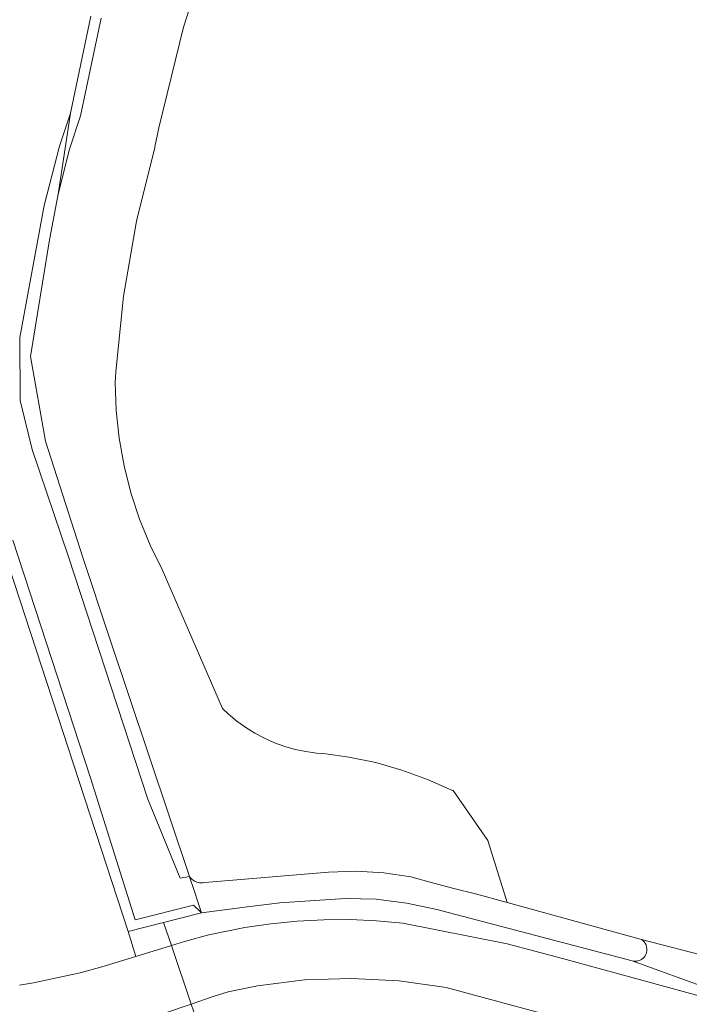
# Model space of a CAD drawing. Extents: x 140829 to 145054, y 448512 to 451778.
# Tile 101 of 152: x 143955 to 144020, y 450576 to 450671. Entities that reach past the tile are written whole.
import ezdxf

# ---------------------------------------------------------------- set-up
doc = ezdxf.new("R2010")
doc.units = 0
doc.header["$MEASUREMENT"] = 0
for name, color, linetype in [('geometrie2dBegroeidTerreindeel', 7, 'Continuous'), ('geometrie2dOndersteunendWaterdeel', 7, 'Continuous'), ('geometrie2dOndersteunendWegdeel', 7, 'Continuous'), ('geometrie2dWaterdeel', 7, 'Continuous'), ('geometrie2dWegdeel', 7, 'Continuous')]:
    doc.layers.add(name, color=color, linetype=linetype)

msp = doc.modelspace()

# ---------------------------------------------------------------- linework, layer by layer
at = {"layer": 'geometrie2dBegroeidTerreindeel', "linetype": 'Continuous', "lineweight": 0}
for p, q in [((143974.164, 450679.404), (143971.12, 450669.946)), ((143971.12, 450669.946), (143974.164, 450679.404)), ((143961.243, 450661.43), (143963.215, 450670.786)), ((143971.12, 450669.946), (143968.742, 450660.301)), ((143968.742, 450660.301), (143971.12, 450669.946)), ((143960.202, 450658.257), (143961.243, 450661.43)), ((143968.742, 450660.301), (143968.373, 450658.482)), ((143968.373, 450658.482), (143968.742, 450660.301)), ((143968.354, 450658.412), (143966.609, 450651.334)), ((143966.609, 450651.334), (143968.354, 450658.412)), ((143968.373, 450658.482), (143968.354, 450658.412)), ((143968.354, 450658.412), (143968.373, 450658.482)), ((143959.088, 450653.93), (143960.202, 450658.257)), ((143958.28, 450649.548), (143959.088, 450653.93)), ((143966.609, 450651.334), (143965.364, 450644.154)), ((143965.364, 450644.154), (143966.609, 450651.334)), ((143956.449, 450638.394), (143958.28, 450649.548)), ((143965.364, 450644.154), (143964.621, 450636.902)), ((143964.621, 450636.902), (143965.364, 450644.154)), ((143957.895, 450630.277), (143956.449, 450638.394)), ((143964.621, 450636.902), (143964.557, 450635.875)), ((143964.557, 450635.875), (143964.621, 450636.902)), ((143964.557, 450635.875), (143964.657, 450633.205)), ((143964.657, 450633.205), (143964.557, 450635.875)), ((143964.657, 450633.205), (143964.945, 450630.546)), ((143964.945, 450630.546), (143964.657, 450633.205)), ((143961.457, 450619.121), (143957.895, 450630.277)), ((143964.945, 450630.546), (143965.416, 450627.915)), ((143965.416, 450627.915), (143964.945, 450630.546)), ((143965.416, 450627.915), (143966.07, 450625.322)), ((143966.07, 450625.322), (143965.416, 450627.915)), ((143966.07, 450625.322), (143966.902, 450622.781)), ((143966.902, 450622.781), (143966.07, 450625.322)), ((143966.902, 450622.781), (143967.911, 450620.305)), ((143967.911, 450620.305), (143966.902, 450622.781)), ((143967.911, 450620.305), (143969.054, 450617.972)), ((143969.054, 450617.972), (143967.911, 450620.305)), ((143963.995, 450611.534), (143961.457, 450619.121)), ((143969.054, 450617.972), (143974.858, 450604.653)), ((143974.858, 450604.653), (143969.054, 450617.972)), ((143971.684, 450588.554), (143963.995, 450611.534)), ((143974.858, 450604.653), (143975.433, 450604.11)), ((143975.433, 450604.11), (143974.858, 450604.653)), ((143975.433, 450604.11), (143976.232, 450603.443)), ((143976.232, 450603.443), (143975.433, 450604.11)), ((143976.232, 450603.443), (143977.075, 450602.834)), ((143977.075, 450602.834), (143976.232, 450603.443)), ((143977.075, 450602.834), (143977.958, 450602.286)), ((143977.958, 450602.286), (143977.075, 450602.834)), ((143977.958, 450602.286), (143978.877, 450601.8)), ((143978.877, 450601.8), (143977.958, 450602.286)), ((143978.877, 450601.8), (143979.829, 450601.38)), ((143979.829, 450601.38), (143978.877, 450601.8)), ((143979.829, 450601.38), (143980.806, 450601.027)), ((143980.806, 450601.027), (143979.829, 450601.38)), ((143980.806, 450601.027), (143981.807, 450600.743)), ((143981.807, 450600.743), (143980.806, 450601.027)), ((143981.807, 450600.743), (143982.825, 450600.53)), ((143982.825, 450600.53), (143981.807, 450600.743)), ((143982.825, 450600.53), (143983.854, 450600.388)), ((143983.854, 450600.388), (143982.825, 450600.53)), ((143983.854, 450600.388), (143984.748, 450600.323)), ((143984.748, 450600.323), (143983.854, 450600.388)), ((143984.748, 450600.323), (143986.964, 450600.006)), ((143986.964, 450600.006), (143984.748, 450600.323)), ((143986.964, 450600.006), (143989.525, 450599.469)), ((143989.525, 450599.469), (143986.964, 450600.006)), ((143989.525, 450599.469), (143992.042, 450598.755)), ((143992.042, 450598.755), (143989.525, 450599.469)), ((143992.042, 450598.755), (143994.504, 450597.867)), ((143994.504, 450597.867), (143992.042, 450598.755)), ((143994.504, 450597.867), (143996.897, 450596.809)), ((143996.897, 450596.809), (143994.504, 450597.867)), ((143996.897, 450596.809), (143996.941, 450596.788)), ((143996.941, 450596.788), (143996.897, 450596.809)), ((143996.941, 450596.788), (144000.268, 450592.009)), ((144000.268, 450592.009), (143996.941, 450596.788)), ((144000.268, 450592.009), (144002.125, 450586.054)), ((144002.125, 450586.054), (144000.268, 450592.009)), ((143971.69, 450588.544), (143971.684, 450588.554)), ((143971.74, 450588.454), (143971.69, 450588.544)), ((143985.008, 450588.98), (143973.141, 450587.978)), ((143987.647, 450589.067), (143985.008, 450588.98)), ((143990.298, 450588.914), (143987.647, 450589.067)), ((143992.908, 450588.521), (143990.298, 450588.914)), ((143994.96, 450587.947), (143992.908, 450588.521)), ((143971.85, 450588.354), (143971.74, 450588.454)), ((143971.951, 450588.275), (143971.85, 450588.354)), ((143972.051, 450588.195), (143971.951, 450588.275)), ((143972.161, 450588.125), (143972.051, 450588.195)), ((143972.271, 450588.075), (143972.161, 450588.125)), ((143972.391, 450588.026), (143972.271, 450588.075)), ((143972.511, 450587.996), (143972.391, 450588.026)), ((143972.631, 450587.966), (143972.511, 450587.996)), ((143972.761, 450587.957), (143972.631, 450587.966)), ((143972.951, 450587.957), (143972.761, 450587.957)), ((143973.141, 450587.978), (143972.951, 450587.957)), ((143997.011, 450587.403), (143994.96, 450587.947)), ((143999.082, 450586.888), (143997.011, 450587.403)), ((144002.125, 450586.054), (143999.082, 450586.888)), ((144015.003, 450582.522), (144002.125, 450586.054)), ((144022.488, 450580.602), (144015.003, 450582.522)), ((144015.123, 450582.432), (144015.003, 450582.522)), ((144015.003, 450582.522), (144022.488, 450580.602)), ((144015.224, 450582.332), (144015.123, 450582.432)), ((144015.344, 450582.173), (144015.224, 450582.332)), ((144015.435, 450582.003), (144015.344, 450582.173)), ((144015.485, 450581.813), (144015.435, 450582.003)), ((144015.258, 450580.843), (144015.347, 450580.963)), ((144015.347, 450580.963), (144015.407, 450581.093)), ((144015.407, 450581.093), (144015.467, 450581.233)), ((144015.467, 450581.233), (144015.506, 450581.423)), ((144015.516, 450581.613), (144015.485, 450581.813)), ((144015.506, 450581.423), (144015.516, 450581.613)), ((144014.109, 450580.48), (144014.259, 450580.46)), ((144021.736, 450577.72), (144014.109, 450580.48)), ((144014.109, 450580.48), (144014.109, 450580.48)), ((144014.259, 450580.46), (144014.399, 450580.44)), ((144014.399, 450580.44), (144014.549, 450580.461)), ((144014.549, 450580.461), (144014.739, 450580.501)), ((144014.739, 450580.501), (144014.869, 450580.552)), ((144014.869, 450580.552), (144014.998, 450580.622)), ((144014.998, 450580.622), (144015.158, 450580.742)), ((144015.158, 450580.742), (144015.258, 450580.843))]:
    msp.add_line(p, q, dxfattribs=at)
at = {"layer": 'geometrie2dOndersteunendWaterdeel', "linetype": 'Continuous', "lineweight": 0}
for p, q in [((143960.275, 450661.689), (143962.237, 450670.992)), ((143963.215, 450670.786), (143961.243, 450661.43)), ((143960.275, 450661.689), (143959.088, 450653.93)), ((143959.088, 450653.93), (143960.275, 450661.689)), ((143959.242, 450658.538), (143960.275, 450661.689)), ((143961.243, 450661.43), (143960.202, 450658.257)), ((143957.774, 450652.833), (143959.242, 450658.538)), ((143960.202, 450658.257), (143959.088, 450653.93)), ((143959.088, 450653.93), (143958.28, 450649.548)), ((143955.443, 450640.192), (143957.774, 450652.833)), ((143958.28, 450649.548), (143956.449, 450638.394)), ((143955.471, 450634.165), (143955.443, 450640.192)), ((143956.449, 450638.394), (143957.895, 450630.277)), ((143956.606, 450629.475), (143955.471, 450634.165)), ((143957.895, 450630.277), (143961.457, 450619.121)), ((143960.097, 450619.174), (143956.606, 450629.475)), ((143965.811, 450583.283), (143952.507, 450623.941)), ((143954.761, 450620.793), (143962.197, 450598.011)), ((143967.701, 450595.964), (143960.097, 450619.174)), ((143961.457, 450619.121), (143963.995, 450611.534)), ((143963.995, 450611.534), (143971.684, 450588.554)), ((143962.197, 450598.011), (143966.472, 450584.41)), ((143970.795, 450588.386), (143967.701, 450595.964)), ((143971.684, 450588.554), (143970.795, 450588.386)), ((143971.684, 450588.554), (143971.684, 450588.554)), ((143966.472, 450584.41), (143972.07, 450585.816)), ((143972.07, 450585.816), (143972.843, 450585.086)), ((143972.843, 450585.086), (143969.203, 450584.153)), ((143969.203, 450584.153), (143965.811, 450583.283))]:
    msp.add_line(p, q, dxfattribs=at)
at = {"layer": 'geometrie2dOndersteunendWegdeel', "linetype": 'Continuous', "lineweight": 0}
for p, q in [((143952.507, 450623.941), (143965.811, 450583.283)), ((143976.998, 450585.628), (143980.336, 450586.037)), ((143980.336, 450586.037), (143983.685, 450586.247)), ((143983.685, 450586.247), (143986.625, 450586.445)), ((143986.625, 450586.445), (143989.575, 450586.373)), ((143989.575, 450586.373), (143992.505, 450586.01)), ((143992.505, 450586.01), (143995.387, 450585.388)), ((143969.203, 450584.153), (143972.843, 450585.086)), ((143972.843, 450585.086), (143976.998, 450585.628)), ((143995.387, 450585.388), (144014.109, 450580.48)), ((143965.811, 450583.283), (143969.203, 450584.153)), ((143969.949, 450581.953), (143969.203, 450584.153)), ((143969.203, 450584.153), (143969.949, 450581.953)), ((143969.203, 450584.153), (143969.203, 450584.153)), ((143979.488, 450584.034), (143976.981, 450583.659)), ((143982.011, 450584.289), (143979.488, 450584.034)), ((143984.542, 450584.423), (143982.011, 450584.289)), ((143987.077, 450584.435), (143984.542, 450584.423)), ((143989.61, 450584.324), (143987.077, 450584.435)), ((143992.135, 450584.092), (143989.61, 450584.324)), ((144002.137, 450582.113), (143992.135, 450584.092)), ((143965.811, 450583.283), (143966.546, 450580.905)), ((143966.546, 450580.905), (143965.811, 450583.283)), ((143973.553, 450582.968), (143971.221, 450582.344)), ((143976.981, 450583.659), (143973.553, 450582.968)), ((143969.949, 450581.953), (143966.546, 450580.905)), ((143971.221, 450582.344), (143969.949, 450581.953)), ((144007.424, 450580.697), (144002.137, 450582.113)), ((143966.546, 450580.905), (143963.276, 450579.899)), ((144051.095, 450568.807), (144007.424, 450580.697)), ((144014.109, 450580.48), (144021.736, 450577.72)), ((144014.109, 450580.48), (144014.109, 450580.48)), ((143961.197, 450579.338), (143956.734, 450578.376)), ((143963.276, 450579.899), (143961.197, 450579.338)), ((143956.734, 450578.376), (143955.385, 450578.149)), ((143978.189, 450578.095), (143982.697, 450578.646)), ((143982.697, 450578.646), (143987.235, 450578.801)), ((143987.235, 450578.801), (143991.771, 450578.558)), ((143991.771, 450578.558), (143996.267, 450577.92)), ((143973.873, 450577.022), (143975.382, 450577.5)), ((143975.382, 450577.5), (143978.189, 450578.095)), ((143996.267, 450577.92), (144064.155, 450559.695)), ((143969.496, 450575.527), (143971.854, 450576.332)), ((143971.854, 450576.332), (143973.873, 450577.022)), ((143972.5, 450574.424), (143971.854, 450576.332)), ((143971.854, 450576.332), (143972.5, 450574.424))]:
    msp.add_line(p, q, dxfattribs=at)
at = {"layer": 'geometrie2dWaterdeel', "linetype": 'Continuous', "lineweight": 0}
for p, q in [((143960.275, 450661.689), (143962.237, 450670.992)), ((143959.242, 450658.538), (143960.275, 450661.689)), ((143957.774, 450652.833), (143959.242, 450658.538)), ((143955.443, 450640.192), (143957.774, 450652.833)), ((143955.471, 450634.165), (143955.443, 450640.192)), ((143956.606, 450629.475), (143955.471, 450634.165)), ((143960.097, 450619.174), (143956.606, 450629.475)), ((143954.761, 450620.793), (143962.197, 450598.011)), ((143967.701, 450595.964), (143960.097, 450619.174)), ((143962.197, 450598.011), (143966.472, 450584.41)), ((143970.795, 450588.386), (143967.701, 450595.964)), ((143967.701, 450595.964), (143967.701, 450595.964)), ((143971.684, 450588.554), (143970.795, 450588.386)), ((143971.754, 450588.345), (143971.684, 450588.554)), ((143971.684, 450588.554), (143971.69, 450588.544)), ((143971.754, 450588.345), (143971.684, 450588.554)), ((143971.684, 450588.554), (143971.684, 450588.554)), ((143971.69, 450588.544), (143971.74, 450588.454)), ((143973.141, 450587.978), (143985.008, 450588.98)), ((143985.008, 450588.98), (143987.647, 450589.067)), ((143987.647, 450589.067), (143990.298, 450588.914)), ((143990.298, 450588.914), (143992.908, 450588.521)), ((143992.908, 450588.521), (143994.96, 450587.947)), ((143971.74, 450588.454), (143971.85, 450588.354)), ((143972.071, 450587.395), (143971.754, 450588.345)), ((143972.071, 450587.395), (143971.754, 450588.345)), ((143971.85, 450588.354), (143971.951, 450588.275)), ((143971.951, 450588.275), (143972.051, 450588.195)), ((143972.051, 450588.195), (143972.161, 450588.125)), ((143972.161, 450588.125), (143972.271, 450588.075)), ((143972.271, 450588.075), (143972.391, 450588.026)), ((143972.391, 450588.026), (143972.511, 450587.996)), ((143972.511, 450587.996), (143972.631, 450587.966)), ((143972.631, 450587.966), (143972.761, 450587.957)), ((143972.761, 450587.957), (143972.951, 450587.957)), ((143972.951, 450587.957), (143973.141, 450587.978)), ((143994.96, 450587.947), (143997.011, 450587.403)), ((143972.559, 450585.938), (143972.071, 450587.395)), ((143972.559, 450585.938), (143972.071, 450587.395)), ((143997.011, 450587.403), (143999.082, 450586.888)), ((143999.082, 450586.888), (144002.125, 450586.054)), ((143966.472, 450584.41), (143972.07, 450585.816)), ((143972.07, 450585.816), (143972.843, 450585.086)), ((143972.843, 450585.086), (143972.559, 450585.938)), ((143972.843, 450585.086), (143972.559, 450585.938)), ((143980.336, 450586.037), (143976.998, 450585.628)), ((143983.685, 450586.247), (143980.336, 450586.037)), ((143986.625, 450586.445), (143983.685, 450586.247)), ((143989.575, 450586.373), (143986.625, 450586.445)), ((143992.505, 450586.01), (143989.575, 450586.373)), ((143995.387, 450585.388), (143992.505, 450586.01)), ((144002.125, 450586.054), (144015.003, 450582.522)), ((143976.998, 450585.628), (143972.843, 450585.086)), ((144014.109, 450580.48), (143995.387, 450585.388)), ((144015.003, 450582.522), (144015.123, 450582.432)), ((144015.123, 450582.432), (144015.224, 450582.332)), ((144015.224, 450582.332), (144015.344, 450582.173)), ((144015.344, 450582.173), (144015.435, 450582.003)), ((144015.435, 450582.003), (144015.485, 450581.813)), ((144015.347, 450580.963), (144015.258, 450580.843)), ((144015.407, 450581.093), (144015.347, 450580.963)), ((144015.467, 450581.233), (144015.407, 450581.093)), ((144015.506, 450581.423), (144015.467, 450581.233)), ((144015.485, 450581.813), (144015.516, 450581.613)), ((144015.516, 450581.613), (144015.506, 450581.423)), ((144014.259, 450580.46), (144014.109, 450580.48)), ((144014.399, 450580.44), (144014.259, 450580.46)), ((144014.549, 450580.461), (144014.399, 450580.44)), ((144014.739, 450580.501), (144014.549, 450580.461)), ((144014.869, 450580.552), (144014.739, 450580.501)), ((144014.998, 450580.622), (144014.869, 450580.552)), ((144015.158, 450580.742), (144014.998, 450580.622)), ((144015.258, 450580.843), (144015.158, 450580.742))]:
    msp.add_line(p, q, dxfattribs=at)
at = {"layer": 'geometrie2dWegdeel', "linetype": 'Continuous', "lineweight": 0}
for p, q in [((143976.981, 450583.659), (143979.488, 450584.034)), ((143979.488, 450584.034), (143982.011, 450584.289)), ((143982.011, 450584.289), (143984.542, 450584.423)), ((143984.542, 450584.423), (143987.077, 450584.435)), ((143987.077, 450584.435), (143989.61, 450584.324)), ((143989.61, 450584.324), (143992.135, 450584.092)), ((143992.135, 450584.092), (144002.137, 450582.113)), ((143971.221, 450582.344), (143973.553, 450582.968)), ((143973.553, 450582.968), (143976.981, 450583.659)), ((143966.546, 450580.905), (143969.949, 450581.953)), ((143969.949, 450581.953), (143971.221, 450582.344)), ((143969.949, 450581.953), (143971.854, 450576.332)), ((143971.854, 450576.332), (143969.949, 450581.953)), ((144002.137, 450582.113), (144007.424, 450580.697)), ((143963.276, 450579.899), (143966.546, 450580.905)), ((144007.424, 450580.697), (144051.095, 450568.807)), ((143956.734, 450578.376), (143961.197, 450579.338)), ((143961.197, 450579.338), (143963.276, 450579.899)), ((143955.385, 450578.149), (143956.734, 450578.376)), ((143982.697, 450578.646), (143978.189, 450578.095)), ((143987.235, 450578.801), (143982.697, 450578.646)), ((143991.771, 450578.558), (143987.235, 450578.801)), ((143996.267, 450577.92), (143991.771, 450578.558)), ((143975.382, 450577.5), (143973.873, 450577.022)), ((143978.189, 450578.095), (143975.382, 450577.5)), ((144064.155, 450559.695), (143996.267, 450577.92)), ((143971.854, 450576.332), (143969.496, 450575.527)), ((143973.873, 450577.022), (143971.854, 450576.332))]:
    msp.add_line(p, q, dxfattribs=at)

doc.saveas('drawing.dxf')
